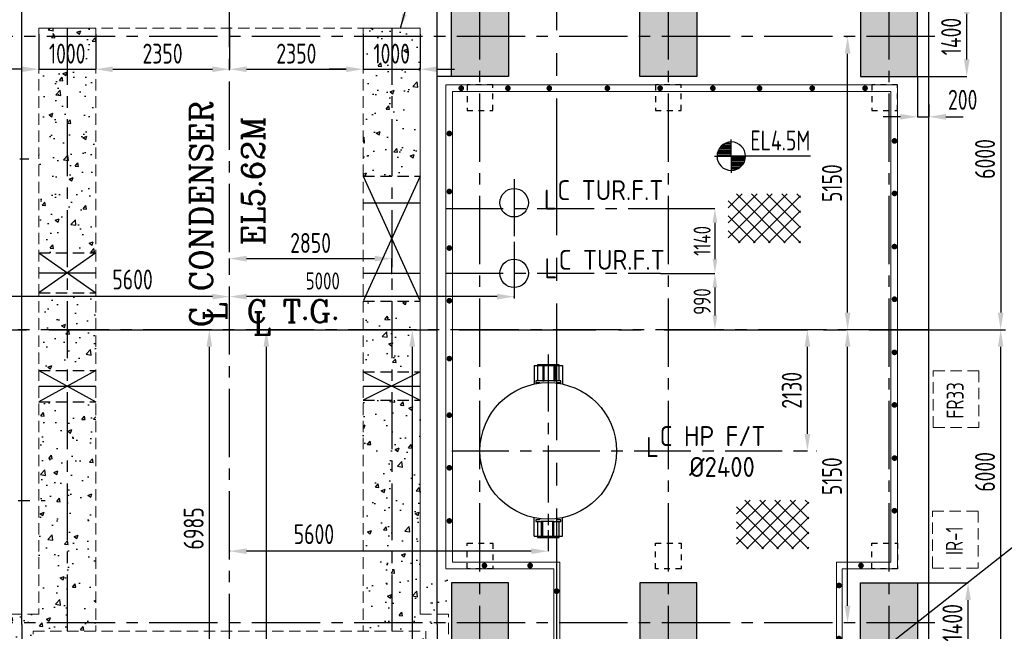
# Model space of a CAD drawing. Extents: x -7650383 to 4934791, y -114316 to 1826789.
# Tile 54 of 131: x 229956 to 247252, y 271656 to 282403. Entities that reach past the tile are written whole.
import ezdxf
from ezdxf.enums import TextEntityAlignment as Align

# ---------------------------------------------------------------- set-up
doc = ezdxf.new("R2010")
doc.units = 0
doc.header["$LTSCALE"] = 800
doc.header["$MEASUREMENT"] = 0
for name, pattern in [('0', [0]), ('CENTER', [2, 1.25, -0.25, 0.25, -0.25]), ('CENTER2', [1.125, 0.75, -0.125, 0.125, -0.125]), ('CONTINOUS', [0]), ('GTCHAIN', [24, 16, -3.2, 1.6, -3.2]), ('HIDDEN', [0.375, 0.25, -0.125]), ('HIDDENS', [0.25, 0.125, -0.125])]:
    doc.linetypes.add(name, pattern=pattern)
doc.layers.get('0').update_dxf_attribs({"linetype": 'CONTINUOUS'})
for name, color, linetype in [('0-7-COL', 2, 'CENTER'), ('CL', 2, 'CENTER2'), ('DIM', 4, 'CONTINUOUS'), ('EQUPT', 4, '0'), ('FT PF columns', 7, 'CONTINUOUS'), ('GRID', 8, 'CENTER'), ('HANGERS', 1, 'CONTINUOUS'), ('HATCH', 9, 'CONTINUOUS'), ('LOGO', 7, 'CONTINUOUS'), ('Opening', 30, 'CONTINUOUS'), ('PIPE', 1, 'CONTINUOUS'), ('T', 3, 'CONTINUOUS'), ('TEXT', 3, 'CONTINUOUS'), ('TG_Col', 2, 'CONTINUOUS'), ('TGCOL', 2, 'CONTINUOUS')]:
    doc.layers.add(name, color=color, linetype=linetype)
doc.layers.add('EQP0', color=8, linetype='HIDDEN', lineweight=9)
doc.layers.add('steel', color=231, linetype='CONTINUOUS', lineweight=13)
doc.styles.add('ROMANC', font='romanc')
doc.styles.add('ROMANS', font='ISO9.shx', dxfattribs={"width": 0.8})
doc.styles.add('S1', font='SIMPLEX.SHX', dxfattribs={"height": 200})
doc.styles.get("Standard").update_dxf_attribs({"font": 'ISO9'})
doc.dimstyles.get("Standard").update_dxf_attribs({"dimtxt": 0.18, "dimasz": 0.18, "dimexe": 0.18, "dimexo": 0.0625, "dimgap": 0.09, "dimtad": 0, "dimtih": 1, "dimtoh": 1, "dimdec": 4, "dimzin": 0, "dimdsep": 46, "dimtxsty": 'Standard', "dimcen": 0.09, "dimadec": 0, "dimazin": 0, "dimtfac": 1, "dimtdec": 4, "dimtofl": 0, "dimtmove": 0, "dimatfit": 3, "dimfxl": 1, "dimtolj": 1, "dimtzin": 0, "dimarcsym": 0})
doc.dimstyles.new('STANDARD$0', dxfattribs={"dimtxt": 250, "dimasz": 200, "dimexe": 0, "dimexo": 0, "dimgap": 100, "dimtad": 1, "dimdec": 0, "dimzin": 0, "dimdsep": 46, "dimtxsty": 'S1', "dimcen": 0, "dimadec": 0, "dimazin": 0, "dimtfac": 1, "dimtdec": 0, "dimtmove": 2, "dimatfit": 3, "dimfxl": 1, "dimtolj": 1, "dimtzin": 0, "dimarcsym": 0})
pattern_1 = [(50, (177457.17, 215002.9), (717.26, -62.752), [75, -825]), (355, (177457.2, 215002.9), (-138.7513, 752.192), [60, -660]), (100.4514, (177516.94, 214997.7), (578.509, 689.44), [63.74, -701.142]), (46.1842, (177457.2, 215202.9), (1067.241, -165.519), [112.5, -1237.5]), (96.6356, (177546.1, 215189.1), (934.662, 974.119), [95.61, -1051.714]), (351.1842, (177457.2, 215202.9), (934.662, 974.119), [90, -990]), (21, (177557.17, 215152.9), (596.907, -402.619), [75, -825]), (326, (177557.2, 215152.9), (243.3153, 725.15), [60, -660]), (71.4514, (177606.9, 215119.36), (840.2224, 322.531), [63.74, -701.142]), (37.5, (177457.17, 215002.9), (12.15986, 332.89385), [0, -652, 0, -670, 0, -662.5]), (7.5, (177457.17, 215002.9), (263.0695, 394.4117), [0, -382, 0, -637, 0, -252.5]), (327.5, (177234.17, 215002.9), (533.8224, -22.5549), [0, -250, 0, -780, 0, -1035]), (317.5, (177134.17, 215002.9), (583.1862, 100.105), [0, -325, 0, -518, 0, -735])]

# ---------------------------------------------------------------- blocks, each defined once
blk = doc.blocks.new('*D273')
at = {"layer": 'DIM', "color": 9, "lineweight": -2, "transparency": 16777216}
for p, q in [((233089, 276956), (233287, 276956)), ((233287, 276656), (233287, 270271)), ((233146, 269971), (233287, 269971))]:
    blk.add_line(p, q, dxfattribs=at)
at = {"layer": 'DIM', "color": 9, "transparency": 16777216}
for points in [[(233237, 276656), (233337, 276656), (233287, 276956)], [(233237, 270271), (233337, 270271), (233287, 269971)]]:
    blk.add_solid(points, dxfattribs=at)
at = {"layer": 'DIM', "transparency": 16777216, "insert": (233012, 273464), "char_height": 350, "attachment_point": 5, "rotation": 90, "style": 'ROMANS'}
blk.add_mtext('\\A1;6985', dxfattribs=at)
blk = doc.blocks.new('*D275')
at = {"layer": 'DIM', "color": 9, "lineweight": -2, "transparency": 16777216}
for p, q in [((233988, 276956), (234289, 276956)), ((234289, 260006), (234289, 276656)), ((232933, 259706), (234289, 259706))]:
    blk.add_line(p, q, dxfattribs=at)
at = {"layer": 'DIM', "color": 9, "transparency": 16777216}
for points in [[(234239, 276656), (234339, 276656), (234289, 276956)], [(234239, 260006), (234339, 260006), (234289, 259706)]]:
    blk.add_solid(points, dxfattribs=at)
at = {"layer": 'DIM', "transparency": 16777216, "insert": (233956, 268050), "char_height": 350, "attachment_point": 5, "rotation": 90, "style": 'ROMANS'}
blk.add_mtext('\\A1;17250', dxfattribs=at)
blk = doc.blocks.new('*D294')
at = {"layer": 'T', "color": 9, "linetype": 'Continuous', "lineweight": -2, "transparency": 16777216}
for p, q in [((243575, 276956), (243793, 276956)), ((243793, 275126), (243793, 276656)), ((243575, 274826), (243793, 274826))]:
    blk.add_line(p, q, dxfattribs=at)
at = {"layer": 'T', "color": 9, "linetype": 'Continuous', "transparency": 16777216}
for points in [[(243743, 276656), (243843, 276656), (243793, 276956)], [(243743, 275126), (243843, 275126), (243793, 274826)]]:
    blk.add_solid(points, dxfattribs=at)
at = {"layer": 'T', "linetype": 'Continuous', "transparency": 16777216, "insert": (243518, 275891), "char_height": 350, "attachment_point": 5, "rotation": 90, "style": 'ROMANS'}
blk.add_mtext('\\A1;2130', dxfattribs=at)
blk = doc.blocks.new('*D295')
at = {"layer": 'DIM', "color": 9, "lineweight": -2, "transparency": 16777216}
for p, q in [((239241, 273431), (239241, 273064)), ((233641, 273084), (233641, 273064)), ((238941, 273064), (233941, 273064))]:
    blk.add_line(p, q, dxfattribs=at)
at = {"layer": 'DIM', "color": 9, "transparency": 16777216}
for points in [[(233941, 273114), (233941, 273014), (233641, 273064)], [(238941, 273114), (238941, 273014), (239241, 273064)]]:
    blk.add_solid(points, dxfattribs=at)
at = {"layer": 'DIM', "transparency": 16777216, "insert": (235125, 273364), "char_height": 350, "attachment_point": 5, "style": 'ROMANS'}
blk.add_mtext('\\A1;5600', dxfattribs=at)
blk = doc.blocks.new('*D296')
at = {"layer": 'DIM', "color": 9, "linetype": 'Continuous', "lineweight": -2, "transparency": 16777216}
for p, q in [((241215, 279086), (242168, 279086)), ((242168, 278836), (242168, 278196)), ((241215, 277946), (242168, 277946))]:
    blk.add_line(p, q, dxfattribs=at)
at = {"layer": 'DIM', "color": 9, "linetype": 'Continuous', "transparency": 16777216}
for points in [[(242127, 278836), (242210, 278836), (242168, 279086)], [(242127, 278196), (242210, 278196), (242168, 277946)]]:
    blk.add_solid(points, dxfattribs=at)
at = {"layer": 'DIM', "linetype": 'Continuous', "transparency": 16777216, "insert": (241943, 278516), "char_height": 300, "attachment_point": 5, "rotation": 90, "style": 'ROMANS'}
blk.add_mtext('\\A1;1140', dxfattribs=at)
blk = doc.blocks.new('*D297')
at = {"layer": 'DIM', "color": 9, "linetype": 'Continuous', "lineweight": -2, "transparency": 16777216}
for p, q in [((241215, 277946), (242168, 277946)), ((242168, 277696), (242168, 277206)), ((241490, 276956), (242168, 276956))]:
    blk.add_line(p, q, dxfattribs=at)
at = {"layer": 'DIM', "color": 9, "linetype": 'Continuous', "transparency": 16777216}
for points in [[(242127, 277696), (242210, 277696), (242168, 277946)], [(242127, 277206), (242210, 277206), (242168, 276956)]]:
    blk.add_solid(points, dxfattribs=at)
at = {"layer": 'DIM', "linetype": 'Continuous', "transparency": 16777216, "insert": (241943, 277451), "char_height": 300, "attachment_point": 5, "rotation": 90, "style": 'ROMANS'}
blk.add_mtext('\\A1;990', dxfattribs=at)
blk = doc.blocks.new('*D298')
at = {"layer": 'DIM', "color": 9, "linetype": 'Continuous', "lineweight": -2, "transparency": 16777216}
for p, q in [((233641, 277932), (233641, 278205)), ((233941, 278205), (236191, 278205)), ((236491, 277932), (236491, 278205))]:
    blk.add_line(p, q, dxfattribs=at)
at = {"layer": 'DIM', "color": 9, "linetype": 'Continuous', "transparency": 16777216}
for points in [[(233941, 278255), (233941, 278155), (233641, 278205)], [(236191, 278255), (236191, 278155), (236491, 278205)]]:
    blk.add_solid(points, dxfattribs=at)
at = {"layer": 'DIM', "linetype": 'Continuous', "transparency": 16777216, "insert": (235066, 278480), "char_height": 350, "attachment_point": 5, "style": 'ROMANS'}
blk.add_mtext('\\A1;2850', dxfattribs=at)
blk = doc.blocks.new('*D314')
at = {"layer": 'DIM', "color": 9, "lineweight": -2, "transparency": 16777216}
for p, q in [((228041, 277319), (228041, 277537)), ((233341, 277537), (228341, 277537)), ((233641, 277142), (233641, 277537))]:
    blk.add_line(p, q, dxfattribs=at)
at = {"layer": 'DIM', "color": 9, "transparency": 16777216}
for points in [[(228341, 277587), (228341, 277487), (228041, 277537)], [(233341, 277587), (233341, 277487), (233641, 277537)]]:
    blk.add_solid(points, dxfattribs=at)
at = {"layer": 'DIM', "transparency": 16777216, "insert": (231939, 277838), "char_height": 350, "attachment_point": 5, "style": 'ROMANS'}
blk.add_mtext('\\A1;5600', dxfattribs=at)
blk = doc.blocks.new('*D329')
at = {"layer": 'DIM', "color": 9, "lineweight": -2, "transparency": 16777216}
for p, q in [((245976, 282956), (247188, 282956)), ((247188, 282656), (247188, 277256)), ((246177, 276956), (247188, 276956))]:
    blk.add_line(p, q, dxfattribs=at)
at = {"layer": 'DIM', "color": 9, "transparency": 16777216}
for points in [[(247138, 282656), (247238, 282656), (247188, 282956)], [(247138, 277256), (247238, 277256), (247188, 276956)]]:
    blk.add_solid(points, dxfattribs=at)
at = {"layer": 'DIM', "transparency": 16777216, "insert": (246913, 279956), "char_height": 350, "attachment_point": 5, "rotation": 90, "style": 'ROMANS'}
blk.add_mtext('\\A1;6000', dxfattribs=at)
blk = doc.blocks.new('*D330')
at = {"layer": 'DIM', "color": 9, "lineweight": -2, "transparency": 16777216}
for p, q in [((246177, 276956), (247188, 276956)), ((247188, 271256), (247188, 276656)), ((245976, 270956), (247188, 270956))]:
    blk.add_line(p, q, dxfattribs=at)
at = {"layer": 'DIM', "color": 9, "transparency": 16777216}
for points in [[(247138, 276656), (247238, 276656), (247188, 276956)], [(247138, 271256), (247238, 271256), (247188, 270956)]]:
    blk.add_solid(points, dxfattribs=at)
at = {"layer": 'DIM', "transparency": 16777216, "insert": (246913, 274457), "char_height": 350, "attachment_point": 5, "rotation": 90, "style": 'ROMANS'}
blk.add_mtext('\\A1;6000', dxfattribs=at)
blk = doc.blocks.new('*X52')
at = {"color": 0}
for p, q in [((36226, 29425), (36330, 29425)), ((36085, 29250), (36330, 29250)), ((36092, 29275), (36330, 29275)), ((36102, 29300), (36330, 29300)), ((36115, 29325), (36330, 29325)), ((36132, 29350), (36330, 29350)), ((36154, 29375), (36330, 29375)), ((36183, 29400), (36330, 29400)), ((36080, 29200), (36330, 29200)), ((36081, 29225), (36330, 29225))]:
    blk.add_line(p, q, dxfattribs=at)
blk = doc.blocks.new('LEVEL')
for p, q in [((0, 0), (0, 294)), ((-295, 0), (0, 0)), ((1393, 0), (0, 0)), ((0, 0), (0, -290))]:
    blk.add_line(p, q)
for start, end in [(90, 180), (0, 90), (180, 270), (270, 0)]:
    blk.add_arc((0, 0), 250, start, end)
blk.add_blockref('*X52', (-36330, -29198))
at = {"rotation": 180}
blk.add_blockref('*X52', (36330, 29198), dxfattribs=at)
at = {"flags": 4}
blk.add_attdef('LEVEL', (336, 101), '', height=250, dxfattribs=at)
blk = doc.blocks.new('*D350')
at = {"layer": 'DIM', "color": 9, "lineweight": -2, "transparency": 16777216}
for p, q in [((234944, 276956), (236852, 276956)), ((236852, 276656), (236852, 264956)), ((234944, 264656), (236852, 264656))]:
    blk.add_line(p, q, dxfattribs=at)
at = {"layer": 'DIM', "color": 9, "transparency": 16777216}
for points in [[(236802, 276656), (236902, 276656), (236852, 276956)], [(236802, 264956), (236902, 264956), (236852, 264656)]]:
    blk.add_solid(points, dxfattribs=at)
at = {"layer": 'DIM', "transparency": 16777216, "insert": (236577, 268464), "char_height": 350, "attachment_point": 5, "rotation": 90, "style": 'ROMANS'}
blk.add_mtext('\\A1;12300', dxfattribs=at)
blk = doc.blocks.new('*D375')
at = {"layer": 'DIM', "color": 9, "linetype": 'Continuous', "lineweight": -2, "transparency": 16777216}
for p, q in [((233641, 277283), (233641, 277537)), ((238341, 277537), (233941, 277537)), ((238641, 277529), (238641, 277537))]:
    blk.add_line(p, q, dxfattribs=at)
at = {"layer": 'DIM', "color": 9, "linetype": 'Continuous', "transparency": 16777216}
for points in [[(233941, 277587), (233941, 277487), (233641, 277537)], [(238341, 277587), (238341, 277487), (238641, 277537)]]:
    blk.add_solid(points, dxfattribs=at)
at = {"layer": 'DIM', "linetype": 'Continuous', "transparency": 16777216, "insert": (235280, 277812), "char_height": 300, "attachment_point": 5, "style": 'ROMANS'}
blk.add_mtext('\\A1;5000', dxfattribs=at)
blk = doc.blocks.new('*D419')
at = {"layer": 'TG_Col', "color": 9, "lineweight": -2, "transparency": 16777216}
for p, q in [((245726, 281406), (245726, 280697)), ((245926, 280911), (245926, 280697)), ((245426, 280697), (245126, 280697)), ((245726, 280697), (245926, 280697)), ((246226, 280697), (246526, 280697))]:
    blk.add_line(p, q, dxfattribs=at)
at = {"layer": 'TG_Col', "color": 9, "transparency": 16777216}
for points in [[(245426, 280747), (245426, 280647), (245726, 280697)], [(246226, 280747), (246226, 280647), (245926, 280697)]]:
    blk.add_solid(points, dxfattribs=at)
at = {"layer": 'TG_Col', "transparency": 16777216, "insert": (246521, 280996), "char_height": 350, "attachment_point": 5, "style": 'ROMANS'}
blk.add_mtext('\\A1;200', dxfattribs=at)
blk = doc.blocks.new('*D420')
at = {"layer": 'TG_Col', "color": 9, "lineweight": -2, "transparency": 16777216}
for p, q in [((245726, 272506), (246615, 272506)), ((246615, 271406), (246615, 272206)), ((245726, 271106), (246615, 271106))]:
    blk.add_line(p, q, dxfattribs=at)
at = {"layer": 'TG_Col', "color": 9, "transparency": 16777216}
for points in [[(246565, 272206), (246665, 272206), (246615, 272506)], [(246565, 271406), (246665, 271406), (246615, 271106)]]:
    blk.add_solid(points, dxfattribs=at)
at = {"layer": 'TG_Col', "transparency": 16777216, "insert": (246340, 271806), "char_height": 350, "attachment_point": 5, "rotation": 90, "style": 'ROMANS'}
blk.add_mtext('\\A1;1400', dxfattribs=at)
blk = doc.blocks.new('*D421')
at = {"layer": 'TG_Col', "color": 9, "lineweight": -2, "transparency": 16777216}
for p, q in [((244817, 276956), (244499, 276956)), ((244499, 272106), (244499, 276656)), ((244626, 271806), (244499, 271806))]:
    blk.add_line(p, q, dxfattribs=at)
at = {"layer": 'TG_Col', "color": 9, "transparency": 16777216}
for points in [[(244449, 276656), (244549, 276656), (244499, 276956)], [(244449, 272106), (244549, 272106), (244499, 271806)]]:
    blk.add_solid(points, dxfattribs=at)
at = {"layer": 'TG_Col', "transparency": 16777216, "insert": (244224, 274381), "char_height": 350, "attachment_point": 5, "rotation": 90, "style": 'ROMANS'}
blk.add_mtext('\\A1;5150', dxfattribs=at)
blk = doc.blocks.new('*D422')
at = {"layer": 'TG_Col', "color": 9, "lineweight": -2, "transparency": 16777216}
for p, q in [((244468, 282106), (244499, 282106)), ((244499, 277256), (244499, 281806)), ((244917, 276956), (244499, 276956))]:
    blk.add_line(p, q, dxfattribs=at)
at = {"layer": 'TG_Col', "color": 9, "transparency": 16777216}
for points in [[(244449, 281806), (244549, 281806), (244499, 282106)], [(244449, 277256), (244549, 277256), (244499, 276956)]]:
    blk.add_solid(points, dxfattribs=at)
at = {"layer": 'TG_Col', "transparency": 16777216, "insert": (244224, 279531), "char_height": 350, "attachment_point": 5, "rotation": 90, "style": 'ROMANS'}
blk.add_mtext('\\A1;5150', dxfattribs=at)
blk = doc.blocks.new('*D423')
at = {"layer": 'TG_Col', "color": 9, "lineweight": -2, "transparency": 16777216}
for p, q in [((245726, 282806), (246592, 282806)), ((246592, 281706), (246592, 282506)), ((245726, 281406), (246592, 281406))]:
    blk.add_line(p, q, dxfattribs=at)
at = {"layer": 'TG_Col', "color": 9, "transparency": 16777216}
for points in [[(246542, 282506), (246642, 282506), (246592, 282806)], [(246542, 281706), (246642, 281706), (246592, 281406)]]:
    blk.add_solid(points, dxfattribs=at)
at = {"layer": 'TG_Col', "transparency": 16777216, "insert": (246317, 282106), "char_height": 350, "attachment_point": 5, "rotation": 90, "style": 'ROMANS'}
blk.add_mtext('\\A1;1400', dxfattribs=at)
blk = doc.blocks.new('*D424')
at = {"layer": 'TG_Col', "color": 9, "lineweight": -2, "transparency": 16777216}
for p, q in [((230291, 282151), (230291, 281532)), ((231291, 282151), (231291, 281532)), ((229991, 281532), (229691, 281532)), ((230291, 281532), (231291, 281532)), ((231591, 281532), (231891, 281532))]:
    blk.add_line(p, q, dxfattribs=at)
at = {"layer": 'TG_Col', "color": 9, "transparency": 16777216}
for points in [[(229991, 281582), (229991, 281482), (230291, 281532)], [(231591, 281582), (231591, 281482), (231291, 281532)]]:
    blk.add_solid(points, dxfattribs=at)
at = {"layer": 'TG_Col', "transparency": 16777216, "insert": (230791, 281807), "char_height": 350, "attachment_point": 5, "style": 'ROMANS'}
blk.add_mtext('\\A1;1000', dxfattribs=at)
blk = doc.blocks.new('*D425')
at = {"layer": 'TG_Col', "color": 9, "lineweight": -2, "transparency": 16777216}
for p, q in [((233641, 282269), (233641, 281532)), ((231291, 282151), (231291, 281532)), ((231591, 281532), (233341, 281532))]:
    blk.add_line(p, q, dxfattribs=at)
at = {"layer": 'TG_Col', "color": 9, "transparency": 16777216}
for points in [[(231591, 281582), (231591, 281482), (231291, 281532)], [(233341, 281582), (233341, 281482), (233641, 281532)]]:
    blk.add_solid(points, dxfattribs=at)
at = {"layer": 'TG_Col', "transparency": 16777216, "insert": (232466, 281807), "char_height": 350, "attachment_point": 5, "style": 'ROMANS'}
blk.add_mtext('\\A1;2350', dxfattribs=at)
blk = doc.blocks.new('*D426')
at = {"layer": 'TG_Col', "color": 9, "lineweight": -2, "transparency": 16777216}
for p, q in [((233641, 282269), (233641, 281532)), ((235991, 282151), (235991, 281532)), ((233941, 281532), (235691, 281532))]:
    blk.add_line(p, q, dxfattribs=at)
at = {"layer": 'TG_Col', "color": 9, "transparency": 16777216}
for points in [[(233941, 281582), (233941, 281482), (233641, 281532)], [(235691, 281582), (235691, 281482), (235991, 281532)]]:
    blk.add_solid(points, dxfattribs=at)
at = {"layer": 'TG_Col', "transparency": 16777216, "insert": (234816, 281807), "char_height": 350, "attachment_point": 5, "style": 'ROMANS'}
blk.add_mtext('\\A1;2350', dxfattribs=at)
blk = doc.blocks.new('*D427')
at = {"layer": 'TG_Col', "color": 9, "lineweight": -2, "transparency": 16777216}
for p, q in [((235991, 282151), (235991, 281532)), ((236991, 282151), (236991, 281532)), ((235691, 281532), (235391, 281532)), ((235991, 281532), (236991, 281532)), ((237291, 281532), (237591, 281532))]:
    blk.add_line(p, q, dxfattribs=at)
at = {"layer": 'TG_Col', "color": 9, "transparency": 16777216}
for points in [[(235691, 281582), (235691, 281482), (235991, 281532)], [(237291, 281582), (237291, 281482), (236991, 281532)]]:
    blk.add_solid(points, dxfattribs=at)
at = {"layer": 'TG_Col', "transparency": 16777216, "insert": (236491, 281807), "char_height": 350, "attachment_point": 5, "style": 'ROMANS'}
blk.add_mtext('\\A1;1000', dxfattribs=at)
blk = doc.blocks.new('A$C47AF6D69')
at = {"layer": 'TEXT', "insert": (-23738.9, 2726.2), "char_height": 300, "width": 1129.576, "attachment_point": 1, "style": 'ROMANS'}
blk.add_mtext('\\pi313.36;AIR \\P\\pi-240.93;RECEIVER', dxfattribs=at)
blk = doc.blocks.new('TG DECK')
at = {"layer": 'HATCH'}
h = blk.add_hatch(dxfattribs=at)
h.set_pattern_fill('AR-CONC', color=256, scale=100, style=0)
h.set_pattern_definition([(50, (-267396.86, -39460.7), (717.2602, -62.75213), [75, -825]), (355, (-267396.9, -39460.7), (-138.7513, 752.1921), [60, -660]), (100.45144, (-267337.1, -39465.9), (578.5088, 689.44), [63.7402, -701.1421]), (46.1842, (-267396.9, -39260.7), (1067.2413, -165.5193), [112.5, -1237.5]), (96.63564, (-267307.9, -39274.5), (934.662, 974.1186), [95.6103, -1051.7138]), (351.18416, (-267396.9, -39260.7), (934.662, 974.1186), [90, -990]), (21, (-267296.86, -39310.7), (596.90705, -402.6189), [75, -825]), (326, (-267296.9, -39310.7), (243.3153, 725.15), [60, -660]), (71.45144, (-267247.1, -39344.25), (840.2224, 322.53115), [63.7402, -701.1421]), (37.5, (-267396.86, -39460.7), (12.15986, 332.89385), [0, -652, 0, -670, 0, -662.5]), (7.5, (-267396.86, -39460.7), (263.06954, 394.4117), [0, -382, 0, -637, 0, -252.5]), (327.5, (-267619.86, -39460.7), (533.82244, -22.55487), [0, -250, 0, -780, 0, -1035]), (317.5, (-267719.86, -39460.7), (583.18617, 100.105), [0, -325, 0, -518, 0, -735])])
h.paths.add_polyline_path([(212046, -77938), (213046, -77938), (213046, -78938), (212046, -78938)])
h.paths.add_polyline_path([(218887, -78938), (220087, -78938), (220087, -77938), (218887, -77938)])
h.paths.add_polyline_path([(218887, -71938), (220087, -71938), (220087, -72938), (218887, -72938)])
h.paths.add_polyline_path([(212046, -71938), (212046, -72938), (213046, -72938), (213046, -71938)])
h.paths.add_polyline_path([(226286, -81288), (226286, -79888), (227286, -79888), (227286, -81288)])
h.paths.add_polyline_path([(226086, -78938), (227286, -78938), (227286, -77938), (226086, -77938)])
h.paths.add_polyline_path([(226286, -69588), (226286, -70988), (227286, -70988), (227286, -69588)])
h.paths.add_polyline_path([(226086, -71938), (227286, -71938), (227286, -72938), (226086, -72938)])
h.paths.add_polyline_path([(243271, -81288), (242271, -81288), (242271, -79888), (243271, -79888)])
h.paths.add_polyline_path([(238396, -81288), (239396, -81288), (239396, -79888), (238396, -79888)])
h.paths.add_polyline_path([(236086, -79888), (235086, -79888), (235086, -81288), (236086, -81288)])
h.paths.add_polyline_path([(243271, -69588), (242271, -69588), (242271, -70988), (243271, -70988)])
h.paths.add_polyline_path([(238396, -69588), (239396, -69588), (239396, -70988), (238396, -70988)])
h.paths.add_polyline_path([(236086, -70988), (235086, -70988), (235086, -69588), (236086, -69588)])
at = {"layer": 'CL', "ltscale": 2}
for p, q in [((231186, -84877), (231186, -65999)), ((242771, -81488), (242771, -69338)), ((235586, -81488), (235586, -69388)), ((238896, -81488), (238896, -69388)), ((243578, -70288), (225799, -70288)), ((211701, -72438), (227664, -72438)), ((243471, -75438), (211402, -75438)), ((211677, -78438), (227950, -78438)), ((243578, -80588), (225799, -80588))]:
    blk.add_line(p, q, dxfattribs=at)
at = {"layer": 'TGCOL'}
for points in [[(236086, -70988), (235086, -70988), (235086, -69588), (236086, -69588)], [(238396, -69588), (239396, -69588), (239396, -70988), (238396, -70988)], [(243271, -69588), (242271, -69588), (242271, -70988), (243271, -70988)], [(236086, -79888), (235086, -79888), (235086, -81288), (236086, -81288)], [(238396, -81288), (239396, -81288), (239396, -79888), (238396, -79888)], [(243271, -81288), (242271, -81288), (242271, -79888), (243271, -79888)]]:
    blk.add_lwpolyline(points, close=True, dxfattribs=at)
blk = doc.blocks.new('A$C71B3771A')
at = {"layer": 'EQUPT', "linetype": 'CONTINOUS', "ltscale": 1.5, "flags": 128}
blk.add_lwpolyline([(12285, 6000), (-5035, 6000), (-6185, 4000), (-19340, 4000), (-19340, -4000), (-6185, -4000), (-5035, -6000), (12285, -6000), (12285, 6000)], dxfattribs=at)
blk.add_blockref('TG DECK', (-231186, 75438))
blk = doc.blocks.new('A$C495807AF')
at = {"layer": 'DIM'}
blk.add_blockref('A$C71B3771A', (0, 0), dxfattribs=at)
blk = doc.blocks.new('A$C522D6953')
at = {"layer": 'steel'}
h = blk.add_hatch(dxfattribs=at)
h.set_pattern_fill('GRATE', color=256, scale=2000, style=0)
h.set_pattern_definition([(180, (82125.35, -70001.125), (0, 62.5), []), (90, (82125.35, -70001.12), (250, 2e-14), [])])
edge = h.paths.add_edge_path()
edge.add_arc((5353, -912), 343, 254.8539, 278.4243)
edge.add_arc((5702, -1064), 352, 212.0244, 268.663)
edge.add_arc((6181, -1350), 492, 187.756, 250.9044)
edge.add_line((6020, -1815), (6020, -1015))
edge.add_line((6020, -1015), (5084, -1015))
edge.add_line((5084, -1015), (5084, -1015))
edge.add_line((5084, -1015), (5124, -1015))
edge.add_arc((5378, -1016), 254, 179.733, 243.0443)
h = blk.add_hatch(dxfattribs=at)
h.set_pattern_fill('GRATE', color=256, scale=2000, angle=180, style=0)
h.set_pattern_definition([(360, (-78015.35, 66035.47), (-8e-15, -62.5), []), (270, (-78015.35, 66035.47), (-250, 2e-14), [])])
edge = h.paths.add_edge_path()
edge.add_arc((-1243, -3054), 343, 377.534, 458.4243)
edge.add_arc((-1592, -2902), 352, 392.0244, 448.663)
edge.add_arc((-2071, -2616), 492, 367.756, 430.9044)
edge.add_line((-1910, -2151), (-1910, -2951))
edge.add_line((-1910, -2951), (-916, -2951))
at = {"layer": 'FT PF columns', "color": 1, "linetype": 'HIDDENS'}
for points in [[(-3535, 9000), (-3085, 9000), (-3085, 9450), (-3535, 9450)], [(-225, 9000), (225, 9000), (225, 9450), (-225, 9450)], [(3575, 9000), (4025, 9000), (4025, 9450), (3575, 9450)], [(-3535, 1400), (-3085, 1400), (-3085, 950), (-3535, 950)], [(-225, 1400), (225, 1400), (225, 950), (-225, 950)], [(3575, 1400), (4025, 1400), (4025, 950), (3575, 950)]]:
    blk.add_lwpolyline(points, close=True, dxfattribs=at)
at = {"layer": 'HATCH', "const_width": 50}
for points in [[(-3639, 9367, 1), (-3639, 9417, 1)], [(-2819, 9367, 1), (-2819, 9417, 1)], [(-2092, 9367, 1), (-2092, 9417, 1)], [(-1072, 9367, 1), (-1072, 9417, 1)], [(-146, 9367, 1), (-146, 9417, 1)], [(781, 9367, 1), (781, 9417, 1)], [(1601, 9367, 1), (1601, 9417, 1)], [(2527, 9367, 1), (2527, 9417, 1)], [(3454, 9367, 1), (3454, 9417, 1)], [(-3873, 8596, 1), (-3823, 8596, 1)], [(3947, 8467, 1), (3997, 8467, 1)], [(-3873, 7577, 1), (-3823, 7577, 1)], [(3947, 7543, 1), (3997, 7543, 1)], [(-3873, 6584, 1), (-3823, 6584, 1)], [(3947, 6609, 1), (3997, 6609, 1)], [(-3873, 5659, 1), (-3823, 5659, 1)], [(3947, 5685, 1), (3997, 5685, 1)], [(-3873, 4641, 1), (-3823, 4641, 1)], [(3947, 4751, 1), (3997, 4751, 1)], [(3947, 3827, 1), (3997, 3827, 1)], [(-3873, 3647, 1), (-3823, 3647, 1)], [(3947, 2893, 1), (3997, 2893, 1)], [(-3873, 2723, 1), (-3823, 2723, 1)], [(3947, 1969, 1), (3997, 1969, 1)], [(-3873, 1789, 1), (-3823, 1789, 1)], [(-3257, 1005, 1), (-3207, 1005, 1)], [(-2454, 1005, 1), (-2404, 1005, 1)], [(3358, 1005, 1), (3408, 1005, 1)], [(2972, 656, 1), (3022, 656, 1)], [(-1988, 556, 1), (-1938, 556, 1)], [(-1988, -378, 1), (-1938, -378, 1)], [(2972, -278, 1), (3022, -278, 1)], [(3284, -983, 1), (3284, -933, 1)], [(4104, -983, 1), (4104, -933, 1)], [(5744, -983, 1), (5744, -933, 1)], [(-1988, -1311, 1), (-1938, -1311, 1)], [(-1988, -2245, 1), (-1938, -2245, 1)], [(-1462, -3024, 1), (-1462, -2974, 1)], [(-462, -3024, 1), (-462, -2974, 1)], [(538, -3024, 1), (538, -2974, 1)], [(1538, -3024, 1), (1538, -2974, 1)], [(4562, -3360, 1), (4612, -3360, 1)]]:
    blk.add_lwpolyline(points, format="xyb", close=True, dxfattribs=at)
at = {"layer": 'steel'}
for p, q in [((-3910, 950), (-3910, 9450)), ((4025, 9450), (-3910, 9450)), ((4025, 9450), (4025, 950)), ((-3795, 1065), (-3795, 9335)), ((3910, 9335), (-3795, 9335)), ((3910, 9335), (3910, 1065)), ((-3795, 1065), (-1910, 1065)), ((-1910, 1065), (-1910, -2800)), ((2950, 1065), (3910, 1065)), ((2950, 1065), (2950, -1015)), ((-3910, 950), (-2010, 950)), ((-2010, 950), (-2010, -2800)), ((3050, 950), (4025, 950)), ((3050, 950), (3050, -900)), ((2950, -1015), (5479, -1015)), ((3050, -900), (6020, -900)), ((5394, -1015), (6020, -1015)), ((-1760, -2951), (2186, -2951)), ((2186, -3051), (-1760, -3051)), ((2186, -2951), (4640, -2951)), ((4540, -3051), (2186, -3051)), ((4540, -3880), (4540, -3051)), ((4640, -3880), (4640, -2951)), ((4540, -3880), (4640, -3880))]:
    blk.add_line(p, q, dxfattribs=at)
blk.add_lwpolyline([(5124, -1015, 0.481739), (5403, -1251, 0.252289), (5693, -1416, 0.282728), (6020, -1815), (6020, -1015), (5124, -1015)], format="xyb", dxfattribs=at)
blk.add_lwpolyline([(-916, -2951, 0.368376), (-1293, -2715, 0.252289), (-1583, -2549, 0.282728), (-1910, -2151), (-1910, -2951)], format="xyb", close=True, dxfattribs=at)

msp = doc.modelspace()

# ---------------------------------------------------------------- hatches: boundary and pattern name
h = msp.add_hatch()
h.set_pattern_fill('NET', color=2, scale=1500.027984, angle=405, style=0)
h.set_pattern_definition([(45, (166624.48, 214724.7), (-132.585, 132.585), []), (135, (166624.48, 214724.7), (-132.585, -132.585), [])])
h.paths.add_polyline_path([(243142.8, 279342.3), (242401.8, 279342.3), (242401.8, 278484.4), (243142.8, 278484.4)])
h.paths.add_polyline_path([(243670.7, 279342.3), (243142.8, 279342.3), (243142.8, 278484.4), (243670.7, 278484.4)])
h = msp.add_hatch()
h.set_pattern_fill('NET', color=2, scale=1500.027984, angle=405, style=0)
h.set_pattern_definition([(45, (166769.14, 209344.52), (-132.585, 132.585), []), (135, (166769.14, 209344.52), (-132.585, -132.585), [])])
h.paths.add_polyline_path([(243287.5, 273962.1), (242546.5, 273962.1), (242546.5, 273104.2), (243287.5, 273104.2)])
h.paths.add_polyline_path([(243815.3, 273962.1), (243287.5, 273962.1), (243287.5, 273104.2), (243815.3, 273104.2)])
at = {"layer": 'HATCH'}
h = msp.add_hatch(dxfattribs=at)
h.set_pattern_fill('AR-CONC', color=256, scale=100, style=0)
h.set_pattern_definition([(50, (209391.2, 300956.44), (717.26, -62.752), [75, -825]), (355, (209391.2, 300956.44), (-138.751, 752.192), [60, -660]), (100.4514, (209450.96, 300951.2), (578.509, 689.44), [63.74, -701.142]), (46.1842, (209391.2, 301156.4), (1067.241, -165.519), [112.5, -1237.5]), (96.6356, (209480.1, 301142.6), (934.663, 974.118), [95.61, -1051.713]), (351.1842, (209391.2, 301156.4), (934.662, 974.12), [90, -990]), (21, (209491.2, 301106.44), (596.907, -402.619), [75, -825]), (326, (209491.2, 301106.44), (243.315, 725.15), [60, -660]), (71.4514, (209540.94, 301072.9), (840.223, 322.53), [63.74, -701.142]), (37.5, (209391.2, 300956.44), (12.1599, 332.8939), [0, -652, 0, -670, 0, -662.5]), (7.5, (209391.2, 300956.44), (263.0695, 394.4117), [0, -382, 0, -637, 0, -252.5]), (327.5, (209168.2, 300956.44), (533.8224, -22.5549), [0, -250, 0, -780, 0, -1035]), (317.5, (209068.2, 300956.44), (583.186, 100.105), [0, -325, 0, -518, 0, -735])])
h.paths.add_polyline_path([(235991.2, 279656.4), (236991.2, 279656.4), (236991.2, 282256.4), (235991.2, 282256.4)])
h.paths.add_polyline_path([(235991.2, 276216.4), (236991.2, 276216.4), (236991.2, 277456.4), (235991.2, 277456.4)])
h.paths.add_polyline_path([(236991.2, 275716.4), (235991.2, 275716.4), (235991.2, 271656.4), (236991.2, 271656.4)])
h.paths.add_polyline_path([(231291.2, 275691.4), (230291.2, 275691.4), (230291.2, 271656.4), (231291.2, 271656.4)])
h.paths.add_polyline_path([(231291.2, 277606.4), (230291.2, 277606.4), (230291.2, 276241.4), (231291.2, 276241.4)])
h.paths.add_polyline_path([(230291.2, 278306.4), (231291.2, 278306.4), (231291.2, 282256.4), (230291.2, 282256.4)])
h = msp.add_hatch(dxfattribs=at)
h.set_pattern_fill('AR-CONC', color=256, scale=100, style=0)
h.set_pattern_definition(pattern_1)
h.paths.add_polyline_path([(236991.2, 271356.4), (237491.2, 271356.4), (237491.2, 272556.1), (237091.8, 272556.1), (237091.8, 271656.4), (236991.2, 271656.1)])
h = msp.add_hatch(dxfattribs=at)
h.set_pattern_fill('AR-CONC', color=256, scale=100, style=0)
h.set_pattern_definition(pattern_1)
h.paths.add_polyline_path([(230291.2, 271956.1), (229791.2, 271956.1), (229791.2, 270756.4), (230190.6, 270756.4), (230190.5, 271656.1), (230291.2, 271656.4)])
h = msp.add_hatch(dxfattribs=at)
h.set_pattern_fill('AR-CONC', color=256, scale=100, style=0)
h.set_pattern_definition(pattern_1)
h.paths.add_polyline_path([(236991.2, 271956.1), (237491.2, 271956.1), (237491.2, 270756.4), (237091.8, 270756.4), (237091.8, 271656.1), (236991.2, 271656.4)])

# ---------------------------------------------------------------- linework, layer by layer
at = {"color": 7}
for p, q in [((229991.1, 271775.3), (229991.1, 282737.6)), ((237291.3, 271775.3), (237291.3, 282737.6)), ((229991.1, 271775.3), (229991.1, 271175.3))]:
    msp.add_line(p, q, dxfattribs=at)
at = {"color": 2, "linetype": 'CENTER'}
for p, q in [((230791.2, 282256.4), (230791.2, 271656.4)), ((236491.2, 282256.4), (236491.2, 271656.4)), ((238641.2, 279601.8), (238641.2, 278511.2)), ((237446, 279086.5), (241214.6, 279086.5)), ((238641.2, 278501.8), (238641.2, 277411.2)), ((237446, 277946.5), (241214.6, 277946.5)), ((239241.3, 276519.7), (239241.3, 273133.1)), ((238991.2, 276326.4), (238991.2, 276000.1)), ((238991.2, 276326.4), (239491.2, 276326.4)), ((238991.3, 276326.4), (238991.3, 276000.1)), ((238991.3, 276326.4), (239491.3, 276326.4)), ((239491.2, 276326.4), (239491.2, 276000.1)), ((239491.3, 276326.4), (239491.3, 276000.1)), ((237548, 274826.4), (243950.5, 274826.4)), ((238991.2, 273326.4), (238991.2, 273652.7)), ((238991.3, 273326.4), (238991.3, 273652.7)), ((239491.2, 273326.4), (239491.2, 273652.7)), ((239491.3, 273326.4), (239491.3, 273652.7)), ((238991.2, 273326.4), (239491.2, 273326.4)), ((238991.3, 273326.4), (239491.3, 273326.4))]:
    msp.add_line(p, q, dxfattribs=at)
for p, q in [((237541.5, 281406.4), (237291.3, 281406.4)), ((232870.4, 276956.4), (235353.4, 276956.4)), ((229991.1, 271775.3), (229991.1, 271975.3))]:
    msp.add_line(p, q)
at = {"flags": 128}
for points in [[(239142.7, 276340.2), (239051.9, 276340.2), (239051.9, 276057.8)], [(239167.7, 276057.8), (239167.7, 276340.2), (239142.7, 276340.2), (239142.7, 276057.8), (239167.7, 276057.8)], [(239340.4, 276340.2), (239167.7, 276340.2)], [(239365.4, 276057.8), (239365.4, 276340.2), (239340.4, 276340.2), (239340.4, 276057.8), (239365.4, 276057.8)], [(239431.2, 276057.8), (239431.2, 276340.2), (239365.4, 276340.2)], [(239142.7, 276057.8), (239021.6, 276057.8), (239021.6, 276027.5), (239099.2, 276027.5)], [(239340.4, 276057.8), (239167.7, 276057.8)], [(239383.9, 276027.5), (239461.6, 276027.5), (239461.6, 276057.8), (239365.4, 276057.8)], [(239099.2, 273616.2), (239021.6, 273616.2), (239021.6, 273585.9), (239117.7, 273585.9)], [(239063.4, 273623.4), (239063.4, 273616.2)], [(239340.4, 273585.9), (239461.6, 273585.9), (239461.6, 273616.2), (239383.9, 273616.2)], [(239419, 273623.2), (239419, 273616.2)], [(239051.9, 273585.9), (239051.9, 273303.6), (239117.7, 273303.6)], [(239117.7, 273585.9), (239117.7, 273303.6), (239142.7, 273303.6), (239142.7, 273585.9), (239117.7, 273585.9)], [(239315.4, 273585.9), (239142.7, 273585.9)], [(239315.4, 273585.9), (239315.4, 273303.6), (239340.4, 273303.6), (239340.4, 273585.9), (239315.4, 273585.9)], [(239340.4, 273303.6), (239431.2, 273303.6), (239431.2, 273585.9)], [(239142.7, 273303.6), (239315.4, 273303.6)]]:
    msp.add_lwpolyline(points, dxfattribs=at)
at = {"linetype": 'GTCHAIN', "flags": 128}
msp.add_lwpolyline([(239391.2, 276027.5), (239391.2, 276026.1)], dxfattribs=at)
for centre, radius in [((238641.2, 279186.5), 250), ((238641.2, 277946.5), 250), ((239241.3, 274826.4), 1200)]:
    msp.add_circle(centre, radius)
at = {"layer": '0-7-COL', "linetype": 'CENTER2', "ltscale": 4}
for p, q in [((235991.2, 279656.4), (236991.2, 277456.4)), ((236991.2, 279656.4), (235991.2, 277456.4)), ((235991.2, 279186.4), (236991.3, 279186.4)), ((231291.1, 278306.4), (230291.1, 277606.4)), ((230291.2, 278306.4), (231291.1, 277606.4)), ((230291.1, 277956.4), (231291.1, 277956.4)), ((235991.2, 277946.4), (236991.3, 277946.4)), ((230291.1, 276241.4), (231291.1, 275691.4)), ((231291.1, 276241.4), (230291.1, 275691.4)), ((235991.2, 276216.4), (236991.2, 275716.4)), ((236991.2, 276216.4), (235991.2, 275716.4)), ((230291.1, 275966.4), (231291.1, 275966.4)), ((235991.2, 275966.4), (236991.3, 275966.4))]:
    msp.add_line(p, q, dxfattribs=at)
at = {"layer": 'EQP0', "color": 1, "linetype": 'HIDDEN'}
for p, q in [((230291.2, 282256.4), (230291.2, 271956.1)), ((230291.2, 282256.4), (231291.2, 282256.4)), ((231291.2, 282256.4), (231291.2, 271656.4)), ((235991.2, 282256.4), (235991.2, 271656.4)), ((235991.2, 282256.4), (236991.2, 282256.4)), ((236991.2, 282256.4), (236991.2, 271956.1))]:
    msp.add_line(p, q, dxfattribs=at)
msp.add_lwpolyline([(236991.2, 282256.4), (230291.2, 282256.4), (230291.2, 271956.1), (229791.2, 271956.1), (229791.2, 270706.4), (230191.2, 270706.4), (230191.2, 271656.4), (237091.2, 271656.1), (237091.2, 270706.6), (237491.2, 270706.6), (237491.2, 271956.1), (236991.2, 271956.1), (236991.2, 282256.4)], dxfattribs=at)
at = {"layer": 'EQP0'}
for points in [[(246804.2, 275234.7), (246004.2, 275234.7), (246004.2, 276234.7), (246804.2, 276234.7)], [(246789.8, 272768.4), (245989.8, 272768.4), (245989.8, 273768.4), (246789.8, 273768.4)]]:
    msp.add_lwpolyline(points, close=True, dxfattribs=at)
at = {"layer": 'GRID', "linetype": 'CENTER2', "ltscale": 4}
for p, q in [((239391.2, 253416), (239391.2, 301966.7)), ((194475.1, 276956.4), (248851.6, 276956.4))]:
    msp.add_line(p, q, dxfattribs=at)
at = {"layer": 'HANGERS', "flags": 128}
msp.add_lwpolyline([(258771.9, 304043.3), (247428.5, 296330.3), (260898.5, 296330.3), (256868.8, 287847.9), (254934.3, 287847.9), (233958.5, 296330.3), (218302.3, 272900.3), (228301.3, 270706.6), (244270.3, 270673.2), (251935.4, 276699), (256599.6, 269508.6), (266050.3, 269508.6)], dxfattribs=at)
at = {"layer": 'HATCH'}
msp.add_line((237291, 271775.3), (237291, 271175.3), dxfattribs=at)
at = {"layer": 'Opening', "linetype": 'HIDDEN'}
for p, q in [((235991.2, 279656.4), (236991.3, 279656.4)), ((230291.1, 278306.4), (231291.1, 278306.4)), ((230291.1, 277606.4), (231291.1, 277606.4)), ((235991.2, 277456.4), (236991.3, 277456.4)), ((230291.1, 276241.4), (231291.1, 276241.4)), ((235991.2, 276216.4), (236991.3, 276216.4)), ((230291.1, 275691.4), (231291.1, 275691.4)), ((235991.2, 275716.4), (236991.3, 275716.4))]:
    msp.add_line(p, q, dxfattribs=at)

# ---------------------------------------------------------------- block references
for name, p in [('A$C495807AF', (233641.2, 276956.4)), ('A$C522D6953', (241351.2, 271806.4))]:
    msp.add_blockref(name, p)
at = {"layer": 'PIPE'}
msp.add_blockref('A$C47AF6D69', (233635.5, 276956.4), dxfattribs=at)
at = {"layer": 'TEXT'}
ref = msp.add_blockref('LEVEL', (242454.9, 280004.1), dxfattribs=at)
ref.add_attrib('LEVEL', 'EL4.5M', (242790.6, 280105.1), dxfattribs={"layer": '0', "height": 350, "style": 'ROMANS', "width": 0.8, "flags": 4})

# ---------------------------------------------------------------- texts
at = {"layer": 'LOGO', "color": 4, "style": 'ROMANC'}
for s, p in [('C CONDENSER', (233145, 276996.4)), ('EL5.62M', (234056.8, 278436.7)), ('L', (233388.9, 277110.7))]:
    msp.add_text(s, height=400, rotation=90, dxfattribs=at).set_placement(p, align=Align.MIDDLE_LEFT)
for s, p in [('C T.G.', (233940.5, 277279.8)), ('L', (234054.7, 277064.3))]:
    msp.add_text(s, height=400, dxfattribs=at).set_placement(p, align=Align.MIDDLE_LEFT)
at = {"layer": 'TEXT', "style": 'ROMANS'}
for s, p in [('C TUR.F.T', (240331.8, 279232.4)), ('L', (239276.9, 279066.6)), ('C TUR.F.T', (240355.2, 278008)), ('L', (239285.1, 277859.4)), ('C HP F/T', (242126.4, 274911.6)), ('L', (241070.8, 274719.5)), ('%%C2400', (242292.1, 274369.6))]:
    msp.add_text(s, height=350, dxfattribs=at).set_placement(p, align=Align.CENTER)
at = {"layer": 'TEXT', "style": 'ROMANS', "width": 0.8}
for s, p in [('FR33', (246538.1, 275713.9)), ('IR-1', (246523.7, 273247.6))]:
    msp.add_text(s, height=300, rotation=90, dxfattribs=at).set_placement(p, align=Align.CENTER)

# ---------------------------------------------------------------- dimensions: what is measured, and where the dimension line sits
at = {"layer": 'DIM'}
for base, p1, p2, picture, middle in [((247188, 276956.4), (245976.2, 282956.4), (246177.4, 276956.4), '*D329', (246913, 279956.4)), ((233286.7, 269971.4), (233089.4, 276956.4), (233146.4, 269971.4), '*D273', (233011.7, 273463.9))]:
    dim = msp.add_linear_dim(base=base, p1=p1, p2=p2, angle=90, dimstyle='STANDARD$0', override={"dimtxt": 350, "dimasz": 300, "dimtxsty": 'ROMANS', "dimclrd": 9, "dimclre": 9, "dimclrt": 256, "dimtix": 1, "dimatfit": 0}, dxfattribs=at)
    dim.commit()
    dim.dimension.update_dxf_attribs({"geometry": picture, "text_midpoint": middle})
at = {"layer": 'DIM', "linetype": 'Continuous'}
for base, p1, p2, picture, middle in [((242168.4, 277946.5), (241214.6, 279086.5), (241214.6, 277946.5), '*D296', (241943.4, 278516.5)), ((242168.4, 276956.4), (241214.6, 277946.5), (241490.4, 276956.4), '*D297', (241943.4, 277451.5))]:
    dim = msp.add_linear_dim(base=base, p1=p1, p2=p2, angle=90, dimstyle='STANDARD$0', override={"dimtxt": 300, "dimasz": 250, "dimgap": 75, "dimtxsty": 'ROMANS', "dimclrd": 9, "dimclre": 9, "dimclrt": 256, "dimtix": 1, "dimatfit": 0}, dxfattribs=at)
    dim.commit()
    dim.dimension.update_dxf_attribs({"geometry": picture, "text_midpoint": middle})
dim = msp.add_linear_dim(base=(236491.2, 278205.4), p1=(233641.2, 277932.2), p2=(236491.2, 277932.2), dimstyle='STANDARD$0', override={"dimtxt": 350, "dimasz": 300, "dimtxsty": 'ROMANS', "dimclrd": 9, "dimclre": 9, "dimclrt": 256, "dimtix": 1, "dimatfit": 0}, dxfattribs=at)
dim.commit()
dim.dimension.update_dxf_attribs({"geometry": '*D298', "text_midpoint": (235066.2, 278480.4)})
at = {"layer": 'DIM'}
for base, p1, p2, picture, middle in [((228041.1, 277536.7), (233641.2, 277141.6), (228041.1, 277319), '*D314', (231938.9, 277837.9)), ((233641.2, 273064.1), (239241.3, 273431.2), (233641.2, 273084), '*D295', (235124.7, 273364.1))]:
    dim = msp.add_linear_dim(base=base, p1=p1, p2=p2, dimstyle='STANDARD$0', override={"dimtxt": 350, "dimasz": 300, "dimtxsty": 'ROMANS', "dimclrd": 9, "dimclre": 9, "dimclrt": 256, "dimtix": 1, "dimatfit": 0}, dxfattribs=at)
    dim.commit()
    dim.dimension.update_dxf_attribs({"geometry": picture, "text_midpoint": middle, "dimtype": 160})
at = {"layer": 'DIM', "linetype": 'Continuous'}
dim = msp.add_linear_dim(base=(233641.2, 277536.7), p1=(238641.2, 277529.2), p2=(233641.2, 277283.3), dimstyle='STANDARD$0', override={"dimtxt": 300, "dimasz": 300, "dimtxsty": 'ROMANS', "dimclrd": 9, "dimclre": 9, "dimclrt": 256, "dimtix": 1, "dimatfit": 0}, dxfattribs=at)
dim.commit()
dim.dimension.update_dxf_attribs({"geometry": '*D375', "text_midpoint": (235279.9, 277811.7), "dimtype": 160})
at = {"layer": 'DIM'}
for base, p1, p2, angle, picture, middle in [((234288.7, 276956.4), (232932.8, 259706.4), (233988.1, 276956.4), 90, '*D275', (233955.5, 268050.1)), ((236852.4, 264656.4), (234944.4, 276956.4), (234944.4, 264656.4), 90, '*D350', (236577.4, 268464)), ((247188, 276956.4), (245976.2, 270956.4), (246177.4, 276956.4), 270, '*D330', (246913, 274456.8))]:
    dim = msp.add_linear_dim(base=base, p1=p1, p2=p2, angle=angle, dimstyle='STANDARD$0', override={"dimtxt": 350, "dimasz": 300, "dimtxsty": 'ROMANS', "dimclrd": 9, "dimclre": 9, "dimclrt": 256, "dimtix": 1, "dimatfit": 0}, dxfattribs=at)
    dim.commit()
    dim.dimension.update_dxf_attribs({"geometry": picture, "text_midpoint": middle, "dimtype": 160})
at = {"layer": 'T', "linetype": 'Continuous'}
dim = msp.add_linear_dim(base=(243793.4, 276956.4), p1=(243574.5, 274826.4), p2=(243574.5, 276956.4), angle=90, dimstyle='STANDARD$0', override={"dimtxt": 350, "dimasz": 300, "dimtxsty": 'ROMANS', "dimclrd": 9, "dimclre": 9, "dimclrt": 256, "dimtix": 1, "dimatfit": 0}, dxfattribs=at)
dim.commit()
dim.dimension.update_dxf_attribs({"geometry": '*D294', "text_midpoint": (243518.4, 275891.4)})
at = {"layer": 'TG_Col'}
for base, p1, p2, override, picture, middle in [((246592.5, 282806.4), (245726.2, 281406.4), (245726.2, 282806.4), {"dimtxt": 350, "dimasz": 300, "dimtxsty": 'ROMANS', "dimclrd": 9, "dimclre": 9, "dimclrt": 256, "dimtix": 1, "dimatfit": 0}, '*D423', (246317.5, 282106.4)), ((244498.7, 282106.4), (244917, 276956.4), (244468.4, 282106.4), {"dimtxt": 350, "dimasz": 300, "dimtxsty": 'ROMANS', "dimclrd": 9, "dimclre": 9, "dimclrt": 256, "dimtix": 1, "dimatfit": 0}, '*D422', (244223.7, 279531.4)), ((244498.7, 276956.4), (244726.2, 271806.4), (244917, 276956.4), {"dimtxt": 350, "dimasz": 300, "dimexo": 100, "dimtxsty": 'ROMANS', "dimclrd": 9, "dimclre": 9, "dimclrt": 256, "dimtix": 1, "dimatfit": 0}, '*D421', (244223.7, 274381.4)), ((246615.1, 272506.4), (245726.2, 271106.4), (245726.2, 272506.4), {"dimtxt": 350, "dimasz": 300, "dimtxsty": 'ROMANS', "dimclrd": 9, "dimclre": 9, "dimclrt": 256, "dimtix": 1, "dimatfit": 0}, '*D420', (246340.1, 271806.4))]:
    dim = msp.add_linear_dim(base=base, p1=p1, p2=p2, angle=90, dimstyle='STANDARD$0', override=override, dxfattribs=at)
    dim.commit()
    dim.dimension.update_dxf_attribs({"geometry": picture, "text_midpoint": middle})
for base, p1, p2, picture, middle in [((233641.2, 281531.5), (231291.2, 282150.7), (233641.2, 282268.5), '*D425', (232466.2, 281806.5)), ((235991.2, 281531.5), (233641.2, 282268.5), (235991.2, 282150.7), '*D426', (234816.2, 281806.5)), ((231291.2, 281531.5), (230291.2, 282150.7), (231291.2, 282150.7), '*D424', (230791.2, 281806.5)), ((236991.2, 281531.5), (235991.2, 282150.7), (236991.2, 282150.7), '*D427', (236491.2, 281806.5))]:
    dim = msp.add_linear_dim(base=base, p1=p1, p2=p2, dimstyle='STANDARD$0', override={"dimtxt": 350, "dimasz": 300, "dimtxsty": 'ROMANS', "dimclrd": 9, "dimclre": 9, "dimclrt": 256, "dimtix": 1, "dimatfit": 0}, dxfattribs=at)
    dim.commit()
    dim.dimension.update_dxf_attribs({"geometry": picture, "text_midpoint": middle})
dim = msp.add_linear_dim(base=(245926.2, 280697.1), p1=(245726.2, 281406.4), p2=(245926.2, 280910.5), dimstyle='STANDARD$0', override={"dimtxt": 350, "dimasz": 300, "dimtxsty": 'ROMANS', "dimclrd": 9, "dimclre": 9, "dimclrt": 256, "dimtix": 1, "dimatfit": 0}, dxfattribs=at)
dim.commit()
dim.dimension.update_dxf_attribs({"geometry": '*D419', "text_midpoint": (246521.4, 280995.7), "dimtype": 160})

# ---------------------------------------------------------------- leaders
at = {"layer": 'DIM'}
msp.add_leader([(236645, 282256.4), (237359.9, 284742.3), (239197.2, 284742.3)], dimstyle='Standard', override={"dimscale": 100, "dimtxt": 2.5, "dimasz": 2.5, "dimexe": 0, "dimexo": 0, "dimgap": 1, "dimtad": 1, "dimtih": 0, "dimtoh": 0, "dimdec": 0, "dimtxsty": 'ROMANS', "dimcen": 0, "dimclrd": 4, "dimclre": 256, "dimclrt": 256, "dimtdec": 0, "dimtix": 1, "dimtofl": 1, "dimtmove": 2}, dxfattribs=at)

doc.saveas('drawing.dxf')
